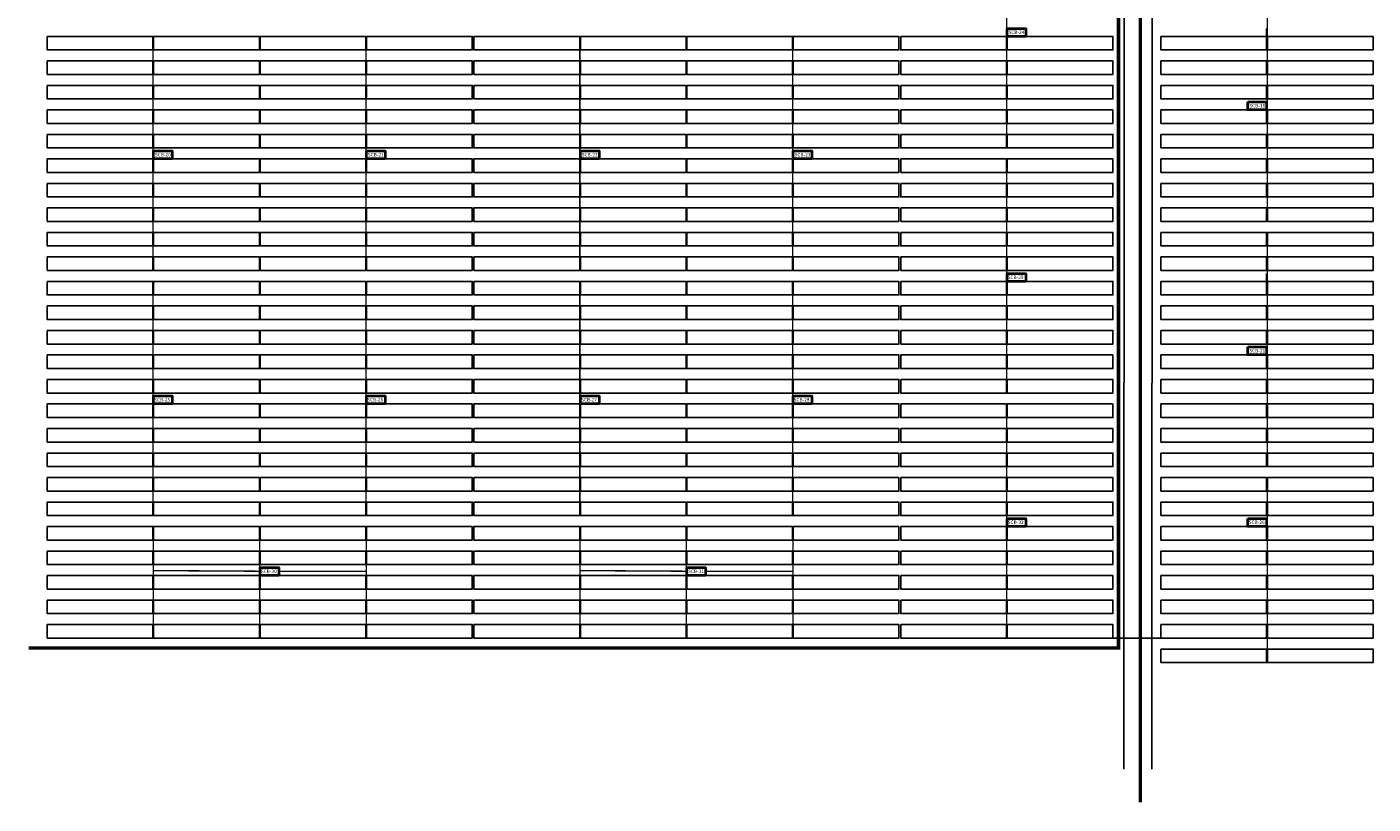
# Model space of a CAD drawing. Header units: inches. Extents: x 727810 to 1461440, y 2714588 to 5435005.
# Tile 25 of 233: x 728012 to 728397, y 2715814 to 2716036. Entities that reach past the tile are written whole.
import ezdxf

# ---------------------------------------------------------------- set-up
doc = ezdxf.new("R2010")
doc.units = ezdxf.units.IN
doc.header["$MEASUREMENT"] = 0
for name, color, linetype in [('BHEL Make', 1, 'Continuous'), ('Idle', 4, 'Continuous'), ('Mundra 335', 7, 'Continuous'), ('pl cable iength', 7, 'Continuous'), ('POLYLINE', 3, 'Continuous'), ('ROAD', 7, 'Continuous'), ('SCB', 7, 'Continuous'), ('tranch', 7, 'Continuous')]:
    doc.layers.add(name, color=color, linetype=linetype)
doc.styles.get("Standard").update_dxf_attribs({"font": 'arial.ttf'})

# ---------------------------------------------------------------- blocks, each defined once
blk = doc.blocks.new('245')
at = {"layer": 'SCB', "lineweight": 40}
for points in [[(727940.22, 2716280.28), (727945.56, 2716280.28), (727945.56, 2716277.98)], [(727945.56, 2716277.98), (727940.22, 2716277.98), (727940.22, 2716280.28)]]:
    blk.add_lwpolyline(points, dxfattribs=at)

msp = doc.modelspace()

# ---------------------------------------------------------------- linework, layer by layer
at = {"layer": 'BHEL Make', "color": 1}
for points in [[(728018.21018, 2716032.97565), (728048.43018, 2716032.97565), (728048.43018, 2716029.11565), (728018.21018, 2716029.11565), (728018.21018, 2716032.97565)], [(728048.63018, 2716032.97565), (728078.85018, 2716032.97565), (728078.85018, 2716029.11565), (728048.63018, 2716029.11565), (728048.63018, 2716032.97565)], [(728079.05018, 2716032.97565), (728109.27018, 2716032.97565), (728109.27018, 2716029.11565), (728079.05018, 2716029.11565), (728079.05018, 2716032.97565)], [(728109.47018, 2716032.97565), (728139.69018, 2716032.97565), (728139.69018, 2716029.11565), (728109.47018, 2716029.11565), (728109.47018, 2716032.97565)], [(728140.19018, 2716032.97565), (728170.41018, 2716032.97565), (728170.41018, 2716029.11565), (728140.19018, 2716029.11565), (728140.19018, 2716032.97565)], [(728170.61018, 2716032.97565), (728200.83018, 2716032.97565), (728200.83018, 2716029.11565), (728170.61018, 2716029.11565), (728170.61018, 2716032.97565)], [(728018.21018, 2716025.97565), (728048.43018, 2716025.97565), (728048.43018, 2716022.11565), (728018.21018, 2716022.11565), (728018.21018, 2716025.97565)], [(728048.63018, 2716025.97565), (728078.85018, 2716025.97565), (728078.85018, 2716022.11565), (728048.63018, 2716022.11565), (728048.63018, 2716025.97565)], [(728079.05018, 2716025.97565), (728109.27018, 2716025.97565), (728109.27018, 2716022.11565), (728079.05018, 2716022.11565), (728079.05018, 2716025.97565)], [(728109.47018, 2716025.97565), (728139.69018, 2716025.97565), (728139.69018, 2716022.11565), (728109.47018, 2716022.11565), (728109.47018, 2716025.97565)], [(728140.19018, 2716025.97565), (728170.41018, 2716025.97565), (728170.41018, 2716022.11565), (728140.19018, 2716022.11565), (728140.19018, 2716025.97565)], [(728170.61018, 2716025.97565), (728200.83018, 2716025.97565), (728200.83018, 2716022.11565), (728170.61018, 2716022.11565), (728170.61018, 2716025.97565)], [(728018.21018, 2716018.97565), (728048.43018, 2716018.97565), (728048.43018, 2716015.11565), (728018.21018, 2716015.11565), (728018.21018, 2716018.97565)], [(728048.63018, 2716018.97565), (728078.85018, 2716018.97565), (728078.85018, 2716015.11565), (728048.63018, 2716015.11565), (728048.63018, 2716018.97565)], [(728079.05018, 2716018.97565), (728109.27018, 2716018.97565), (728109.27018, 2716015.11565), (728079.05018, 2716015.11565), (728079.05018, 2716018.97565)], [(728109.47018, 2716018.97565), (728139.69018, 2716018.97565), (728139.69018, 2716015.11565), (728109.47018, 2716015.11565), (728109.47018, 2716018.97565)], [(728140.19018, 2716018.97565), (728170.41018, 2716018.97565), (728170.41018, 2716015.11565), (728140.19018, 2716015.11565), (728140.19018, 2716018.97565)], [(728170.61018, 2716018.97565), (728200.83018, 2716018.97565), (728200.83018, 2716015.11565), (728170.61018, 2716015.11565), (728170.61018, 2716018.97565)], [(728018.21018, 2716011.97565), (728048.43018, 2716011.97565), (728048.43018, 2716008.11565), (728018.21018, 2716008.11565), (728018.21018, 2716011.97565)], [(728048.63018, 2716011.97565), (728078.85018, 2716011.97565), (728078.85018, 2716008.11565), (728048.63018, 2716008.11565), (728048.63018, 2716011.97565)], [(728079.05018, 2716011.97565), (728109.27018, 2716011.97565), (728109.27018, 2716008.11565), (728079.05018, 2716008.11565), (728079.05018, 2716011.97565)], [(728109.47018, 2716011.97565), (728139.69018, 2716011.97565), (728139.69018, 2716008.11565), (728109.47018, 2716008.11565), (728109.47018, 2716011.97565)], [(728140.19018, 2716011.97565), (728170.41018, 2716011.97565), (728170.41018, 2716008.11565), (728140.19018, 2716008.11565), (728140.19018, 2716011.97565)], [(728170.61018, 2716011.97565), (728200.83018, 2716011.97565), (728200.83018, 2716008.11565), (728170.61018, 2716008.11565), (728170.61018, 2716011.97565)], [(728018.21018, 2716004.97565), (728048.43018, 2716004.97565), (728048.43018, 2716001.11565), (728018.21018, 2716001.11565), (728018.21018, 2716004.97565)], [(728048.63018, 2716004.97565), (728078.85018, 2716004.97565), (728078.85018, 2716001.11565), (728048.63018, 2716001.11565), (728048.63018, 2716004.97565)], [(728079.05018, 2716004.97565), (728109.27018, 2716004.97565), (728109.27018, 2716001.11565), (728079.05018, 2716001.11565), (728079.05018, 2716004.97565)], [(728109.47018, 2716004.97565), (728139.69018, 2716004.97565), (728139.69018, 2716001.11565), (728109.47018, 2716001.11565), (728109.47018, 2716004.97565)], [(728140.19018, 2716004.97565), (728170.41018, 2716004.97565), (728170.41018, 2716001.11565), (728140.19018, 2716001.11565), (728140.19018, 2716004.97565)], [(728170.61018, 2716004.97565), (728200.83018, 2716004.97565), (728200.83018, 2716001.11565), (728170.61018, 2716001.11565), (728170.61018, 2716004.97565)], [(728018.21018, 2715997.97565), (728048.43018, 2715997.97565), (728048.43018, 2715994.11565), (728018.21018, 2715994.11565), (728018.21018, 2715997.97565)], [(728048.63018, 2715997.97565), (728078.85018, 2715997.97565), (728078.85018, 2715994.11565), (728048.63018, 2715994.11565), (728048.63018, 2715997.97565)], [(728079.05018, 2715997.97565), (728109.27018, 2715997.97565), (728109.27018, 2715994.11565), (728079.05018, 2715994.11565), (728079.05018, 2715997.97565)], [(728109.47018, 2715997.97565), (728139.69018, 2715997.97565), (728139.69018, 2715994.11565), (728109.47018, 2715994.11565), (728109.47018, 2715997.97565)], [(728140.19018, 2715997.97565), (728170.41018, 2715997.97565), (728170.41018, 2715994.11565), (728140.19018, 2715994.11565), (728140.19018, 2715997.97565)], [(728170.61018, 2715997.97565), (728200.83018, 2715997.97565), (728200.83018, 2715994.11565), (728170.61018, 2715994.11565), (728170.61018, 2715997.97565)], [(728018.21018, 2715990.97565), (728048.43018, 2715990.97565), (728048.43018, 2715987.11565), (728018.21018, 2715987.11565), (728018.21018, 2715990.97565)], [(728048.63018, 2715990.97565), (728078.85018, 2715990.97565), (728078.85018, 2715987.11565), (728048.63018, 2715987.11565), (728048.63018, 2715990.97565)], [(728079.05018, 2715990.97565), (728109.27018, 2715990.97565), (728109.27018, 2715987.11565), (728079.05018, 2715987.11565), (728079.05018, 2715990.97565)], [(728109.47018, 2715990.97565), (728139.69018, 2715990.97565), (728139.69018, 2715987.11565), (728109.47018, 2715987.11565), (728109.47018, 2715990.97565)], [(728140.19018, 2715990.97565), (728170.41018, 2715990.97565), (728170.41018, 2715987.11565), (728140.19018, 2715987.11565), (728140.19018, 2715990.97565)], [(728170.61018, 2715990.97565), (728200.83018, 2715990.97565), (728200.83018, 2715987.11565), (728170.61018, 2715987.11565), (728170.61018, 2715990.97565)], [(728018.21018, 2715983.97565), (728048.43018, 2715983.97565), (728048.43018, 2715980.11565), (728018.21018, 2715980.11565), (728018.21018, 2715983.97565)], [(728048.63018, 2715983.97565), (728078.85018, 2715983.97565), (728078.85018, 2715980.11565), (728048.63018, 2715980.11565), (728048.63018, 2715983.97565)], [(728079.05018, 2715983.97565), (728109.27018, 2715983.97565), (728109.27018, 2715980.11565), (728079.05018, 2715980.11565), (728079.05018, 2715983.97565)], [(728109.47018, 2715983.97565), (728139.69018, 2715983.97565), (728139.69018, 2715980.11565), (728109.47018, 2715980.11565), (728109.47018, 2715983.97565)], [(728140.19018, 2715983.97565), (728170.41018, 2715983.97565), (728170.41018, 2715980.11565), (728140.19018, 2715980.11565), (728140.19018, 2715983.97565)], [(728170.61018, 2715983.97565), (728200.83018, 2715983.97565), (728200.83018, 2715980.11565), (728170.61018, 2715980.11565), (728170.61018, 2715983.97565)], [(728018.21018, 2715976.97565), (728048.43018, 2715976.97565), (728048.43018, 2715973.11565), (728018.21018, 2715973.11565), (728018.21018, 2715976.97565)], [(728048.63018, 2715976.97565), (728078.85018, 2715976.97565), (728078.85018, 2715973.11565), (728048.63018, 2715973.11565), (728048.63018, 2715976.97565)], [(728079.05018, 2715976.97565), (728109.27018, 2715976.97565), (728109.27018, 2715973.11565), (728079.05018, 2715973.11565), (728079.05018, 2715976.97565)], [(728109.47018, 2715976.97565), (728139.69018, 2715976.97565), (728139.69018, 2715973.11565), (728109.47018, 2715973.11565), (728109.47018, 2715976.97565)], [(728140.19018, 2715976.97565), (728170.41018, 2715976.97565), (728170.41018, 2715973.11565), (728140.19018, 2715973.11565), (728140.19018, 2715976.97565)], [(728170.61018, 2715976.97565), (728200.83018, 2715976.97565), (728200.83018, 2715973.11565), (728170.61018, 2715973.11565), (728170.61018, 2715976.97565)], [(728018.21018, 2715969.97565), (728048.43018, 2715969.97565), (728048.43018, 2715966.11565), (728018.21018, 2715966.11565), (728018.21018, 2715969.97565)], [(728048.63018, 2715969.97565), (728078.85018, 2715969.97565), (728078.85018, 2715966.11565), (728048.63018, 2715966.11565), (728048.63018, 2715969.97565)], [(728079.05018, 2715969.97565), (728109.27018, 2715969.97565), (728109.27018, 2715966.11565), (728079.05018, 2715966.11565), (728079.05018, 2715969.97565)], [(728109.47018, 2715969.97565), (728139.69018, 2715969.97565), (728139.69018, 2715966.11565), (728109.47018, 2715966.11565), (728109.47018, 2715969.97565)], [(728140.19018, 2715969.97565), (728170.41018, 2715969.97565), (728170.41018, 2715966.11565), (728140.19018, 2715966.11565), (728140.19018, 2715969.97565)], [(728170.61018, 2715969.97565), (728200.83018, 2715969.97565), (728200.83018, 2715966.11565), (728170.61018, 2715966.11565), (728170.61018, 2715969.97565)], [(728079.05018, 2715962.97565), (728109.27018, 2715962.97565), (728109.27018, 2715959.11565), (728079.05018, 2715959.11565), (728079.05018, 2715962.97565)], [(728109.47018, 2715962.97565), (728139.69018, 2715962.97565), (728139.69018, 2715959.11565), (728109.47018, 2715959.11565), (728109.47018, 2715962.97565)], [(728140.19018, 2715962.97565), (728170.41018, 2715962.97565), (728170.41018, 2715959.11565), (728140.19018, 2715959.11565), (728140.19018, 2715962.97565)], [(728170.61018, 2715962.97565), (728200.83018, 2715962.97565), (728200.83018, 2715959.11565), (728170.61018, 2715959.11565), (728170.61018, 2715962.97565)], [(728079.05018, 2715955.97565), (728109.27018, 2715955.97565), (728109.27018, 2715952.11565), (728079.05018, 2715952.11565), (728079.05018, 2715955.97565)], [(728109.47018, 2715955.97565), (728139.69018, 2715955.97565), (728139.69018, 2715952.11565), (728109.47018, 2715952.11565), (728109.47018, 2715955.97565)], [(728140.19018, 2715955.97565), (728170.41018, 2715955.97565), (728170.41018, 2715952.11565), (728140.19018, 2715952.11565), (728140.19018, 2715955.97565)], [(728170.61018, 2715955.97565), (728200.83018, 2715955.97565), (728200.83018, 2715952.11565), (728170.61018, 2715952.11565), (728170.61018, 2715955.97565)], [(728079.05018, 2715948.97565), (728109.27018, 2715948.97565), (728109.27018, 2715945.11565), (728079.05018, 2715945.11565), (728079.05018, 2715948.97565)], [(728109.47018, 2715948.97565), (728139.69018, 2715948.97565), (728139.69018, 2715945.11565), (728109.47018, 2715945.11565), (728109.47018, 2715948.97565)], [(728140.19018, 2715948.97565), (728170.41018, 2715948.97565), (728170.41018, 2715945.11565), (728140.19018, 2715945.11565), (728140.19018, 2715948.97565)], [(728170.61018, 2715948.97565), (728200.83018, 2715948.97565), (728200.83018, 2715945.11565), (728170.61018, 2715945.11565), (728170.61018, 2715948.97565)], [(728079.05018, 2715941.97565), (728109.27018, 2715941.97565), (728109.27018, 2715938.11565), (728079.05018, 2715938.11565), (728079.05018, 2715941.97565)], [(728109.47018, 2715941.97565), (728139.69018, 2715941.97565), (728139.69018, 2715938.11565), (728109.47018, 2715938.11565), (728109.47018, 2715941.97565)], [(728140.19018, 2715941.97565), (728170.41018, 2715941.97565), (728170.41018, 2715938.11565), (728140.19018, 2715938.11565), (728140.19018, 2715941.97565)], [(728170.61018, 2715941.97565), (728200.83018, 2715941.97565), (728200.83018, 2715938.11565), (728170.61018, 2715938.11565), (728170.61018, 2715941.97565)], [(728079.05018, 2715934.97565), (728109.27018, 2715934.97565), (728109.27018, 2715931.11565), (728079.05018, 2715931.11565), (728079.05018, 2715934.97565)], [(728109.47018, 2715934.97565), (728139.69018, 2715934.97565), (728139.69018, 2715931.11565), (728109.47018, 2715931.11565), (728109.47018, 2715934.97565)], [(728140.19018, 2715934.97565), (728170.41018, 2715934.97565), (728170.41018, 2715931.11565), (728140.19018, 2715931.11565), (728140.19018, 2715934.97565)], [(728170.61018, 2715934.97565), (728200.83018, 2715934.97565), (728200.83018, 2715931.11565), (728170.61018, 2715931.11565), (728170.61018, 2715934.97565)], [(728079.05018, 2715927.97565), (728109.27018, 2715927.97565), (728109.27018, 2715924.11565), (728079.05018, 2715924.11565), (728079.05018, 2715927.97565)], [(728109.47018, 2715927.97565), (728139.69018, 2715927.97565), (728139.69018, 2715924.11565), (728109.47018, 2715924.11565), (728109.47018, 2715927.97565)], [(728140.19018, 2715927.97565), (728170.41018, 2715927.97565), (728170.41018, 2715924.11565), (728140.19018, 2715924.11565), (728140.19018, 2715927.97565)], [(728170.61018, 2715927.97565), (728200.83018, 2715927.97565), (728200.83018, 2715924.11565), (728170.61018, 2715924.11565), (728170.61018, 2715927.97565)], [(728079.05018, 2715920.97565), (728109.27018, 2715920.97565), (728109.27018, 2715917.11565), (728079.05018, 2715917.11565), (728079.05018, 2715920.97565)], [(728109.47018, 2715920.97565), (728139.69018, 2715920.97565), (728139.69018, 2715917.11565), (728109.47018, 2715917.11565), (728109.47018, 2715920.97565)], [(728140.19018, 2715920.97565), (728170.41018, 2715920.97565), (728170.41018, 2715917.11565), (728140.19018, 2715917.11565), (728140.19018, 2715920.97565)], [(728170.61018, 2715920.97565), (728200.83018, 2715920.97565), (728200.83018, 2715917.11565), (728170.61018, 2715917.11565), (728170.61018, 2715920.97565)], [(728079.05018, 2715913.97565), (728109.27018, 2715913.97565), (728109.27018, 2715910.11565), (728079.05018, 2715910.11565), (728079.05018, 2715913.97565)], [(728109.47018, 2715913.97565), (728139.69018, 2715913.97565), (728139.69018, 2715910.11565), (728109.47018, 2715910.11565), (728109.47018, 2715913.97565)], [(728140.19018, 2715913.97565), (728170.41018, 2715913.97565), (728170.41018, 2715910.11565), (728140.19018, 2715910.11565), (728140.19018, 2715913.97565)], [(728170.61018, 2715913.97565), (728200.83018, 2715913.97565), (728200.83018, 2715910.11565), (728170.61018, 2715910.11565), (728170.61018, 2715913.97565)], [(728079.05018, 2715906.97565), (728109.27018, 2715906.97565), (728109.27018, 2715903.11565), (728079.05018, 2715903.11565), (728079.05018, 2715906.97565)], [(728109.47018, 2715906.97565), (728139.69018, 2715906.97565), (728139.69018, 2715903.11565), (728109.47018, 2715903.11565), (728109.47018, 2715906.97565)], [(728140.19018, 2715906.97565), (728170.41018, 2715906.97565), (728170.41018, 2715903.11565), (728140.19018, 2715903.11565), (728140.19018, 2715906.97565)], [(728170.61018, 2715906.97565), (728200.83018, 2715906.97565), (728200.83018, 2715903.11565), (728170.61018, 2715903.11565), (728170.61018, 2715906.97565)], [(728079.05018, 2715899.97565), (728109.27018, 2715899.97565), (728109.27018, 2715896.11565), (728079.05018, 2715896.11565), (728079.05018, 2715899.97565)], [(728109.47018, 2715899.97565), (728139.69018, 2715899.97565), (728139.69018, 2715896.11565), (728109.47018, 2715896.11565), (728109.47018, 2715899.97565)], [(728140.19018, 2715899.97565), (728170.41018, 2715899.97565), (728170.41018, 2715896.11565), (728140.19018, 2715896.11565), (728140.19018, 2715899.97565)], [(728170.61018, 2715899.97565), (728200.83018, 2715899.97565), (728200.83018, 2715896.11565), (728170.61018, 2715896.11565), (728170.61018, 2715899.97565)]]:
    msp.add_lwpolyline(points, dxfattribs=at)
at = {"layer": 'BHEL Make'}
for points in [[(728201.03018, 2715962.97565), (728231.25018, 2715962.97565), (728231.25018, 2715959.11565), (728201.03018, 2715959.11565), (728201.03018, 2715962.97565)], [(728231.45018, 2715962.97565), (728261.67018, 2715962.97565), (728261.67018, 2715959.11565), (728231.45018, 2715959.11565), (728231.45018, 2715962.97565)], [(728201.03018, 2715955.97565), (728231.25018, 2715955.97565), (728231.25018, 2715952.11565), (728201.03018, 2715952.11565), (728201.03018, 2715955.97565)], [(728231.45018, 2715955.97565), (728261.67018, 2715955.97565), (728261.67018, 2715952.11565), (728231.45018, 2715952.11565), (728231.45018, 2715955.97565)], [(728201.03018, 2715948.97565), (728231.25018, 2715948.97565), (728231.25018, 2715945.11565), (728201.03018, 2715945.11565), (728201.03018, 2715948.97565)], [(728231.45018, 2715948.97565), (728261.67018, 2715948.97565), (728261.67018, 2715945.11565), (728231.45018, 2715945.11565), (728231.45018, 2715948.97565)], [(728201.03018, 2715941.97565), (728231.25018, 2715941.97565), (728231.25018, 2715938.11565), (728201.03018, 2715938.11565), (728201.03018, 2715941.97565)], [(728231.45018, 2715941.97565), (728261.67018, 2715941.97565), (728261.67018, 2715938.11565), (728231.45018, 2715938.11565), (728231.45018, 2715941.97565)], [(728201.03018, 2715934.97565), (728231.25018, 2715934.97565), (728231.25018, 2715931.11565), (728201.03018, 2715931.11565), (728201.03018, 2715934.97565)], [(728231.45018, 2715934.97565), (728261.67018, 2715934.97565), (728261.67018, 2715931.11565), (728231.45018, 2715931.11565), (728231.45018, 2715934.97565)], [(728201.03018, 2715927.97565), (728231.25018, 2715927.97565), (728231.25018, 2715924.11565), (728201.03018, 2715924.11565), (728201.03018, 2715927.97565)], [(728231.45018, 2715927.97565), (728261.67018, 2715927.97565), (728261.67018, 2715924.11565), (728231.45018, 2715924.11565), (728231.45018, 2715927.97565)], [(728201.03018, 2715920.97565), (728231.25018, 2715920.97565), (728231.25018, 2715917.11565), (728201.03018, 2715917.11565), (728201.03018, 2715920.97565)], [(728231.45018, 2715920.97565), (728261.67018, 2715920.97565), (728261.67018, 2715917.11565), (728231.45018, 2715917.11565), (728231.45018, 2715920.97565)], [(728201.03018, 2715913.97565), (728231.25018, 2715913.97565), (728231.25018, 2715910.11565), (728201.03018, 2715910.11565), (728201.03018, 2715913.97565)], [(728231.45018, 2715913.97565), (728261.67018, 2715913.97565), (728261.67018, 2715910.11565), (728231.45018, 2715910.11565), (728231.45018, 2715913.97565)], [(728201.03018, 2715906.97565), (728231.25018, 2715906.97565), (728231.25018, 2715903.11565), (728201.03018, 2715903.11565), (728201.03018, 2715906.97565)], [(728231.45018, 2715906.97565), (728261.67018, 2715906.97565), (728261.67018, 2715903.11565), (728231.45018, 2715903.11565), (728231.45018, 2715906.97565)], [(728201.03018, 2715899.97565), (728231.25018, 2715899.97565), (728231.25018, 2715896.11565), (728201.03018, 2715896.11565), (728201.03018, 2715899.97565)], [(728231.45018, 2715899.97565), (728261.67018, 2715899.97565), (728261.67018, 2715896.11565), (728231.45018, 2715896.11565), (728231.45018, 2715899.97565)]]:
    msp.add_lwpolyline(points, dxfattribs=at)
at = {"layer": 'Idle', "color": 4}
for points in [[(728018.21018, 2715962.97565), (728048.43018, 2715962.97565), (728048.43018, 2715959.11565), (728018.21018, 2715959.11565), (728018.21018, 2715962.97565)], [(728048.63018, 2715962.97565), (728078.85018, 2715962.97565), (728078.85018, 2715959.11565), (728048.63018, 2715959.11565), (728048.63018, 2715962.97565)], [(728018.21018, 2715955.97565), (728048.43018, 2715955.97565), (728048.43018, 2715952.11565), (728018.21018, 2715952.11565), (728018.21018, 2715955.97565)], [(728048.63018, 2715955.97565), (728078.85018, 2715955.97565), (728078.85018, 2715952.11565), (728048.63018, 2715952.11565), (728048.63018, 2715955.97565)], [(728018.21018, 2715948.97565), (728048.43018, 2715948.97565), (728048.43018, 2715945.11565), (728018.21018, 2715945.11565), (728018.21018, 2715948.97565)], [(728048.63018, 2715948.97565), (728078.85018, 2715948.97565), (728078.85018, 2715945.11565), (728048.63018, 2715945.11565), (728048.63018, 2715948.97565)], [(728018.21018, 2715941.97565), (728048.43018, 2715941.97565), (728048.43018, 2715938.11565), (728018.21018, 2715938.11565), (728018.21018, 2715941.97565)], [(728048.63018, 2715941.97565), (728078.85018, 2715941.97565), (728078.85018, 2715938.11565), (728048.63018, 2715938.11565), (728048.63018, 2715941.97565)], [(728018.21018, 2715934.97565), (728048.43018, 2715934.97565), (728048.43018, 2715931.11565), (728018.21018, 2715931.11565), (728018.21018, 2715934.97565)], [(728048.63018, 2715934.97565), (728078.85018, 2715934.97565), (728078.85018, 2715931.11565), (728048.63018, 2715931.11565), (728048.63018, 2715934.97565)], [(728018.21018, 2715927.97565), (728048.43018, 2715927.97565), (728048.43018, 2715924.11565), (728018.21018, 2715924.11565), (728018.21018, 2715927.97565)], [(728048.63018, 2715927.97565), (728078.85018, 2715927.97565), (728078.85018, 2715924.11565), (728048.63018, 2715924.11565), (728048.63018, 2715927.97565)], [(728262.17018, 2715927.97565), (728292.39018, 2715927.97565), (728292.39018, 2715924.11565), (728262.17018, 2715924.11565), (728262.17018, 2715927.97565)], [(728292.59018, 2715927.97565), (728322.81018, 2715927.97565), (728322.81018, 2715924.11565), (728292.59018, 2715924.11565), (728292.59018, 2715927.97565)], [(728018.21018, 2715920.97565), (728048.43018, 2715920.97565), (728048.43018, 2715917.11565), (728018.21018, 2715917.11565), (728018.21018, 2715920.97565)], [(728048.63018, 2715920.97565), (728078.85018, 2715920.97565), (728078.85018, 2715917.11565), (728048.63018, 2715917.11565), (728048.63018, 2715920.97565)], [(728262.17018, 2715920.97565), (728292.39018, 2715920.97565), (728292.39018, 2715917.11565), (728262.17018, 2715917.11565), (728262.17018, 2715920.97565)], [(728292.59018, 2715920.97565), (728322.81018, 2715920.97565), (728322.81018, 2715917.11565), (728292.59018, 2715917.11565), (728292.59018, 2715920.97565)], [(728018.21018, 2715913.97565), (728048.43018, 2715913.97565), (728048.43018, 2715910.11565), (728018.21018, 2715910.11565), (728018.21018, 2715913.97565)], [(728048.63018, 2715913.97565), (728078.85018, 2715913.97565), (728078.85018, 2715910.11565), (728048.63018, 2715910.11565), (728048.63018, 2715913.97565)], [(728262.17018, 2715913.97565), (728292.39018, 2715913.97565), (728292.39018, 2715910.11565), (728262.17018, 2715910.11565), (728262.17018, 2715913.97565)], [(728292.59018, 2715913.97565), (728322.81018, 2715913.97565), (728322.81018, 2715910.11565), (728292.59018, 2715910.11565), (728292.59018, 2715913.97565)], [(728018.21018, 2715906.97565), (728048.43018, 2715906.97565), (728048.43018, 2715903.11565), (728018.21018, 2715903.11565), (728018.21018, 2715906.97565)], [(728048.63018, 2715906.97565), (728078.85018, 2715906.97565), (728078.85018, 2715903.11565), (728048.63018, 2715903.11565), (728048.63018, 2715906.97565)], [(728262.17018, 2715906.97565), (728292.39018, 2715906.97565), (728292.39018, 2715903.11565), (728262.17018, 2715903.11565), (728262.17018, 2715906.97565)], [(728292.59018, 2715906.97565), (728322.81018, 2715906.97565), (728322.81018, 2715903.11565), (728292.59018, 2715903.11565), (728292.59018, 2715906.97565)], [(728336.55483, 2715906.97565), (728366.77483, 2715906.97565), (728366.77483, 2715903.11565), (728336.55483, 2715903.11565), (728336.55483, 2715906.97565)], [(728366.97483, 2715906.97565), (728397.19483, 2715906.97565), (728397.19483, 2715903.11565), (728366.97483, 2715903.11565), (728366.97483, 2715906.97565)], [(728018.21018, 2715899.97565), (728048.43018, 2715899.97565), (728048.43018, 2715896.11565), (728018.21018, 2715896.11565), (728018.21018, 2715899.97565)], [(728048.63018, 2715899.97565), (728078.85018, 2715899.97565), (728078.85018, 2715896.11565), (728048.63018, 2715896.11565), (728048.63018, 2715899.97565)], [(728262.17018, 2715899.97565), (728292.39018, 2715899.97565), (728292.39018, 2715896.11565), (728262.17018, 2715896.11565), (728262.17018, 2715899.97565)], [(728292.59018, 2715899.97565), (728322.81018, 2715899.97565), (728322.81018, 2715896.11565), (728292.59018, 2715896.11565), (728292.59018, 2715899.97565)], [(728336.55483, 2715899.97565), (728366.77483, 2715899.97565), (728366.77483, 2715896.11565), (728336.55483, 2715896.11565), (728336.55483, 2715899.97565)], [(728366.97483, 2715899.97565), (728397.19483, 2715899.97565), (728397.19483, 2715896.11565), (728366.97483, 2715896.11565), (728366.97483, 2715899.97565)], [(728018.21018, 2715892.97565), (728048.43018, 2715892.97565), (728048.43018, 2715889.11565), (728018.21018, 2715889.11565), (728018.21018, 2715892.97565)], [(728048.63018, 2715892.97565), (728078.85018, 2715892.97565), (728078.85018, 2715889.11565), (728048.63018, 2715889.11565), (728048.63018, 2715892.97565)], [(728079.05018, 2715892.97565), (728109.27018, 2715892.97565), (728109.27018, 2715889.11565), (728079.05018, 2715889.11565), (728079.05018, 2715892.97565)], [(728109.47018, 2715892.97565), (728139.69018, 2715892.97565), (728139.69018, 2715889.11565), (728109.47018, 2715889.11565), (728109.47018, 2715892.97565)], [(728140.19018, 2715892.97565), (728170.41018, 2715892.97565), (728170.41018, 2715889.11565), (728140.19018, 2715889.11565), (728140.19018, 2715892.97565)], [(728170.61018, 2715892.97565), (728200.83018, 2715892.97565), (728200.83018, 2715889.11565), (728170.61018, 2715889.11565), (728170.61018, 2715892.97565)], [(728201.03018, 2715892.97565), (728231.25018, 2715892.97565), (728231.25018, 2715889.11565), (728201.03018, 2715889.11565), (728201.03018, 2715892.97565)], [(728231.45018, 2715892.97565), (728261.67018, 2715892.97565), (728261.67018, 2715889.11565), (728231.45018, 2715889.11565), (728231.45018, 2715892.97565)], [(728262.17018, 2715892.97565), (728292.39018, 2715892.97565), (728292.39018, 2715889.11565), (728262.17018, 2715889.11565), (728262.17018, 2715892.97565)], [(728292.59018, 2715892.97565), (728322.81018, 2715892.97565), (728322.81018, 2715889.11565), (728292.59018, 2715889.11565), (728292.59018, 2715892.97565)], [(728366.77483, 2715895.27726), (728366.77483, 2715889.11565), (728336.55483, 2715889.11565), (728336.55483, 2715892.97565), (728366.77483, 2715892.97565)], [(728366.97483, 2715892.97565), (728397.19483, 2715892.97565), (728397.19483, 2715889.11565), (728366.97483, 2715889.11565), (728366.97483, 2715892.97565)], [(728018.21018, 2715885.97565), (728048.43018, 2715885.97565), (728048.43018, 2715882.11565), (728018.21018, 2715882.11565), (728018.21018, 2715885.97565)], [(728048.63018, 2715885.97565), (728078.85018, 2715885.97565), (728078.85018, 2715882.11565), (728048.63018, 2715882.11565), (728048.63018, 2715885.97565)], [(728079.05018, 2715885.97565), (728109.27018, 2715885.97565), (728109.27018, 2715882.11565), (728079.05018, 2715882.11565), (728079.05018, 2715885.97565)], [(728109.47018, 2715885.97565), (728139.69018, 2715885.97565), (728139.69018, 2715882.11565), (728109.47018, 2715882.11565), (728109.47018, 2715885.97565)], [(728140.19018, 2715885.97565), (728170.41018, 2715885.97565), (728170.41018, 2715882.11565), (728140.19018, 2715882.11565), (728140.19018, 2715885.97565)], [(728170.61018, 2715885.97565), (728200.83018, 2715885.97565), (728200.83018, 2715882.11565), (728170.61018, 2715882.11565), (728170.61018, 2715885.97565)], [(728201.03018, 2715885.97565), (728231.25018, 2715885.97565), (728231.25018, 2715882.11565), (728201.03018, 2715882.11565), (728201.03018, 2715885.97565)], [(728231.45018, 2715885.97565), (728261.67018, 2715885.97565), (728261.67018, 2715882.11565), (728231.45018, 2715882.11565), (728231.45018, 2715885.97565)], [(728262.17018, 2715885.97565), (728292.39018, 2715885.97565), (728292.39018, 2715882.11565), (728262.17018, 2715882.11565), (728262.17018, 2715885.97565)], [(728292.59018, 2715885.97565), (728322.81018, 2715885.97565), (728322.81018, 2715882.11565), (728292.59018, 2715882.11565), (728292.59018, 2715885.97565)], [(728336.55483, 2715885.97565), (728366.77483, 2715885.97565), (728366.77483, 2715882.11565), (728336.55483, 2715882.11565), (728336.55483, 2715885.97565)], [(728366.97483, 2715885.97565), (728397.19483, 2715885.97565), (728397.19483, 2715882.11565), (728366.97483, 2715882.11565), (728366.97483, 2715885.97565)], [(728018.21018, 2715878.97565), (728048.43018, 2715878.97565), (728048.43018, 2715875.11565), (728018.21018, 2715875.11565), (728018.21018, 2715878.97565)], [(728048.63018, 2715878.97565), (728078.85018, 2715878.97565), (728078.85018, 2715875.11565), (728048.63018, 2715875.11565), (728048.63018, 2715878.97565)], [(728079.05018, 2715878.97565), (728109.27018, 2715878.97565), (728109.27018, 2715875.11565), (728079.05018, 2715875.11565), (728079.05018, 2715878.97565)], [(728109.47018, 2715878.97565), (728139.69018, 2715878.97565), (728139.69018, 2715875.11565), (728109.47018, 2715875.11565), (728109.47018, 2715878.97565)], [(728140.19018, 2715878.97565), (728170.41018, 2715878.97565), (728170.41018, 2715875.11565), (728140.19018, 2715875.11565), (728140.19018, 2715878.97565)], [(728170.61018, 2715878.97565), (728200.83018, 2715878.97565), (728200.83018, 2715875.11565), (728170.61018, 2715875.11565), (728170.61018, 2715878.97565)], [(728201.03018, 2715878.97565), (728231.25018, 2715878.97565), (728231.25018, 2715875.11565), (728201.03018, 2715875.11565), (728201.03018, 2715878.97565)], [(728231.45018, 2715878.97565), (728261.67018, 2715878.97565), (728261.67018, 2715875.11565), (728231.45018, 2715875.11565), (728231.45018, 2715878.97565)], [(728262.17018, 2715878.97565), (728292.39018, 2715878.97565), (728292.39018, 2715875.11565), (728262.17018, 2715875.11565), (728262.17018, 2715878.97565)], [(728292.59018, 2715878.97565), (728322.81018, 2715878.97565), (728322.81018, 2715875.11565), (728292.59018, 2715875.11565), (728292.59018, 2715878.97565)], [(728336.55483, 2715878.97565), (728366.77483, 2715878.97565), (728366.77483, 2715875.11565), (728336.55483, 2715875.11565), (728336.55483, 2715878.97565)], [(728366.97483, 2715878.97565), (728397.19483, 2715878.97565), (728397.19483, 2715875.11565), (728366.97483, 2715875.11565), (728366.97483, 2715878.97565)], [(728018.21018, 2715871.97565), (728048.43018, 2715871.97565), (728048.43018, 2715868.11565), (728018.21018, 2715868.11565), (728018.21018, 2715871.97565)], [(728048.63018, 2715871.97565), (728078.85018, 2715871.97565), (728078.85018, 2715868.11565), (728048.63018, 2715868.11565), (728048.63018, 2715871.97565)], [(728079.05018, 2715871.97565), (728109.27018, 2715871.97565), (728109.27018, 2715868.11565), (728079.05018, 2715868.11565), (728079.05018, 2715871.97565)], [(728109.47018, 2715871.97565), (728139.69018, 2715871.97565), (728139.69018, 2715868.11565), (728109.47018, 2715868.11565), (728109.47018, 2715871.97565)], [(728140.19018, 2715871.97565), (728170.41018, 2715871.97565), (728170.41018, 2715868.11565), (728140.19018, 2715868.11565), (728140.19018, 2715871.97565)], [(728170.61018, 2715871.97565), (728200.83018, 2715871.97565), (728200.83018, 2715868.11565), (728170.61018, 2715868.11565), (728170.61018, 2715871.97565)], [(728201.03018, 2715871.97565), (728231.25018, 2715871.97565), (728231.25018, 2715868.11565), (728201.03018, 2715868.11565), (728201.03018, 2715871.97565)], [(728231.45018, 2715871.97565), (728261.67018, 2715871.97565), (728261.67018, 2715868.11565), (728231.45018, 2715868.11565), (728231.45018, 2715871.97565)], [(728262.17018, 2715871.97565), (728292.39018, 2715871.97565), (728292.39018, 2715868.11565), (728262.17018, 2715868.11565), (728262.17018, 2715871.97565)], [(728292.59018, 2715871.97565), (728322.81018, 2715871.97565), (728322.81018, 2715868.11565), (728292.59018, 2715868.11565), (728292.59018, 2715871.97565)], [(728336.55483, 2715871.97565), (728366.77483, 2715871.97565), (728366.77483, 2715868.11565), (728336.55483, 2715868.11565), (728336.55483, 2715871.97565)], [(728366.97483, 2715871.97565), (728397.19483, 2715871.97565), (728397.19483, 2715868.11565), (728366.97483, 2715868.11565), (728366.97483, 2715871.97565)], [(728018.21018, 2715864.97565), (728048.43018, 2715864.97565), (728048.43018, 2715861.11565), (728018.21018, 2715861.11565), (728018.21018, 2715864.97565)], [(728048.63018, 2715864.97565), (728078.85018, 2715864.97565), (728078.85018, 2715861.11565), (728048.63018, 2715861.11565), (728048.63018, 2715864.97565)], [(728079.05018, 2715864.97565), (728109.27018, 2715864.97565), (728109.27018, 2715861.11565), (728079.05018, 2715861.11565), (728079.05018, 2715864.97565)], [(728109.47018, 2715864.97565), (728139.69018, 2715864.97565), (728139.69018, 2715861.11565), (728109.47018, 2715861.11565), (728109.47018, 2715864.97565)], [(728140.19018, 2715864.97565), (728170.41018, 2715864.97565), (728170.41018, 2715861.11565), (728140.19018, 2715861.11565), (728140.19018, 2715864.97565)], [(728170.61018, 2715864.97565), (728200.83018, 2715864.97565), (728200.83018, 2715861.11565), (728170.61018, 2715861.11565), (728170.61018, 2715864.97565)], [(728201.03018, 2715864.97565), (728231.25018, 2715864.97565), (728231.25018, 2715861.11565), (728201.03018, 2715861.11565), (728201.03018, 2715864.97565)], [(728231.45018, 2715864.97565), (728261.67018, 2715864.97565), (728261.67018, 2715861.11565), (728231.45018, 2715861.11565), (728231.45018, 2715864.97565)], [(728262.17018, 2715864.97565), (728292.39018, 2715864.97565), (728292.39018, 2715861.11565), (728262.17018, 2715861.11565), (728262.17018, 2715864.97565)], [(728292.59018, 2715864.97565), (728322.81018, 2715864.97565), (728322.81018, 2715861.11565), (728292.59018, 2715861.11565), (728292.59018, 2715864.97565)], [(728336.55483, 2715864.97565), (728366.77483, 2715864.97565), (728366.77483, 2715861.11565), (728336.55483, 2715861.11565), (728336.55483, 2715864.97565)], [(728366.97483, 2715864.97565), (728397.19483, 2715864.97565), (728397.19483, 2715861.11565), (728366.97483, 2715861.11565), (728366.97483, 2715864.97565)], [(728336.55483, 2715857.97565), (728366.77483, 2715857.97565), (728366.77483, 2715854.11565), (728336.55483, 2715854.11565), (728336.55483, 2715857.97565)], [(728366.97483, 2715857.97565), (728397.19483, 2715857.97565), (728397.19483, 2715854.11565), (728366.97483, 2715854.11565), (728366.97483, 2715857.97565)]]:
    msp.add_lwpolyline(points, dxfattribs=at)
at = {"layer": 'Mundra 335', "color": 2}
for points in [[(728366.77483, 2716035.27726), (728366.77483, 2716029.11565), (728336.55483, 2716029.11565), (728336.55483, 2716032.97565), (728366.77483, 2716032.97565)], [(728201.03018, 2716032.97565), (728231.25018, 2716032.97565), (728231.25018, 2716029.11565), (728201.03018, 2716029.11565), (728201.03018, 2716032.97565)], [(728231.45018, 2716032.97565), (728261.67018, 2716032.97565), (728261.67018, 2716029.11565), (728231.45018, 2716029.11565), (728231.45018, 2716032.97565)], [(728262.17018, 2716032.97565), (728292.39018, 2716032.97565), (728292.39018, 2716029.11565), (728262.17018, 2716029.11565), (728262.17018, 2716032.97565)], [(728292.59018, 2716032.97565), (728322.81018, 2716032.97565), (728322.81018, 2716029.11565), (728292.59018, 2716029.11565), (728292.59018, 2716032.97565)], [(728366.97483, 2716032.97565), (728397.19483, 2716032.97565), (728397.19483, 2716029.11565), (728366.97483, 2716029.11565), (728366.97483, 2716032.97565)], [(728201.03018, 2716025.97565), (728231.25018, 2716025.97565), (728231.25018, 2716022.11565), (728201.03018, 2716022.11565), (728201.03018, 2716025.97565)], [(728231.45018, 2716025.97565), (728261.67018, 2716025.97565), (728261.67018, 2716022.11565), (728231.45018, 2716022.11565), (728231.45018, 2716025.97565)], [(728262.17018, 2716025.97565), (728292.39018, 2716025.97565), (728292.39018, 2716022.11565), (728262.17018, 2716022.11565), (728262.17018, 2716025.97565)], [(728292.59018, 2716025.97565), (728322.81018, 2716025.97565), (728322.81018, 2716022.11565), (728292.59018, 2716022.11565), (728292.59018, 2716025.97565)], [(728336.55483, 2716025.97565), (728366.77483, 2716025.97565), (728366.77483, 2716022.11565), (728336.55483, 2716022.11565), (728336.55483, 2716025.97565)], [(728366.97483, 2716025.97565), (728397.19483, 2716025.97565), (728397.19483, 2716022.11565), (728366.97483, 2716022.11565), (728366.97483, 2716025.97565)], [(728201.03018, 2716018.97565), (728231.25018, 2716018.97565), (728231.25018, 2716015.11565), (728201.03018, 2716015.11565), (728201.03018, 2716018.97565)], [(728231.45018, 2716018.97565), (728261.67018, 2716018.97565), (728261.67018, 2716015.11565), (728231.45018, 2716015.11565), (728231.45018, 2716018.97565)], [(728262.17018, 2716018.97565), (728292.39018, 2716018.97565), (728292.39018, 2716015.11565), (728262.17018, 2716015.11565), (728262.17018, 2716018.97565)], [(728292.59018, 2716018.97565), (728322.81018, 2716018.97565), (728322.81018, 2716015.11565), (728292.59018, 2716015.11565), (728292.59018, 2716018.97565)], [(728336.55483, 2716018.97565), (728366.77483, 2716018.97565), (728366.77483, 2716015.11565), (728336.55483, 2716015.11565), (728336.55483, 2716018.97565)], [(728366.97483, 2716018.97565), (728397.19483, 2716018.97565), (728397.19483, 2716015.11565), (728366.97483, 2716015.11565), (728366.97483, 2716018.97565)], [(728201.03018, 2716011.97565), (728231.25018, 2716011.97565), (728231.25018, 2716008.11565), (728201.03018, 2716008.11565), (728201.03018, 2716011.97565)], [(728231.45018, 2716011.97565), (728261.67018, 2716011.97565), (728261.67018, 2716008.11565), (728231.45018, 2716008.11565), (728231.45018, 2716011.97565)], [(728262.17018, 2716011.97565), (728292.39018, 2716011.97565), (728292.39018, 2716008.11565), (728262.17018, 2716008.11565), (728262.17018, 2716011.97565)], [(728292.59018, 2716011.97565), (728322.81018, 2716011.97565), (728322.81018, 2716008.11565), (728292.59018, 2716008.11565), (728292.59018, 2716011.97565)], [(728336.55483, 2716011.97565), (728366.77483, 2716011.97565), (728366.77483, 2716008.11565), (728336.55483, 2716008.11565), (728336.55483, 2716011.97565)], [(728366.97483, 2716011.97565), (728397.19483, 2716011.97565), (728397.19483, 2716008.11565), (728366.97483, 2716008.11565), (728366.97483, 2716011.97565)], [(728201.03018, 2716004.97565), (728231.25018, 2716004.97565), (728231.25018, 2716001.11565), (728201.03018, 2716001.11565), (728201.03018, 2716004.97565)], [(728231.45018, 2716004.97565), (728261.67018, 2716004.97565), (728261.67018, 2716001.11565), (728231.45018, 2716001.11565), (728231.45018, 2716004.97565)], [(728262.17018, 2716004.97565), (728292.39018, 2716004.97565), (728292.39018, 2716001.11565), (728262.17018, 2716001.11565), (728262.17018, 2716004.97565)], [(728292.59018, 2716004.97565), (728322.81018, 2716004.97565), (728322.81018, 2716001.11565), (728292.59018, 2716001.11565), (728292.59018, 2716004.97565)], [(728336.55483, 2716004.97565), (728366.77483, 2716004.97565), (728366.77483, 2716001.11565), (728336.55483, 2716001.11565), (728336.55483, 2716004.97565)], [(728366.97483, 2716004.97565), (728397.19483, 2716004.97565), (728397.19483, 2716001.11565), (728366.97483, 2716001.11565), (728366.97483, 2716004.97565)], [(728201.03018, 2715997.97565), (728231.25018, 2715997.97565), (728231.25018, 2715994.11565), (728201.03018, 2715994.11565), (728201.03018, 2715997.97565)], [(728231.45018, 2715997.97565), (728261.67018, 2715997.97565), (728261.67018, 2715994.11565), (728231.45018, 2715994.11565), (728231.45018, 2715997.97565)], [(728262.17018, 2715997.97565), (728292.39018, 2715997.97565), (728292.39018, 2715994.11565), (728262.17018, 2715994.11565), (728262.17018, 2715997.97565)], [(728292.59018, 2715997.97565), (728322.81018, 2715997.97565), (728322.81018, 2715994.11565), (728292.59018, 2715994.11565), (728292.59018, 2715997.97565)], [(728336.55483, 2715997.97565), (728366.77483, 2715997.97565), (728366.77483, 2715994.11565), (728336.55483, 2715994.11565), (728336.55483, 2715997.97565)], [(728366.97483, 2715997.97565), (728397.19483, 2715997.97565), (728397.19483, 2715994.11565), (728366.97483, 2715994.11565), (728366.97483, 2715997.97565)], [(728201.03018, 2715990.97565), (728231.25018, 2715990.97565), (728231.25018, 2715987.11565), (728201.03018, 2715987.11565), (728201.03018, 2715990.97565)], [(728231.45018, 2715990.97565), (728261.67018, 2715990.97565), (728261.67018, 2715987.11565), (728231.45018, 2715987.11565), (728231.45018, 2715990.97565)], [(728262.17018, 2715990.97565), (728292.39018, 2715990.97565), (728292.39018, 2715987.11565), (728262.17018, 2715987.11565), (728262.17018, 2715990.97565)], [(728292.59018, 2715990.97565), (728322.81018, 2715990.97565), (728322.81018, 2715987.11565), (728292.59018, 2715987.11565), (728292.59018, 2715990.97565)], [(728336.55483, 2715990.97565), (728366.77483, 2715990.97565), (728366.77483, 2715987.11565), (728336.55483, 2715987.11565), (728336.55483, 2715990.97565)], [(728366.97483, 2715990.97565), (728397.19483, 2715990.97565), (728397.19483, 2715987.11565), (728366.97483, 2715987.11565), (728366.97483, 2715990.97565)], [(728201.03018, 2715983.97565), (728231.25018, 2715983.97565), (728231.25018, 2715980.11565), (728201.03018, 2715980.11565), (728201.03018, 2715983.97565)], [(728231.45018, 2715983.97565), (728261.67018, 2715983.97565), (728261.67018, 2715980.11565), (728231.45018, 2715980.11565), (728231.45018, 2715983.97565)], [(728262.17018, 2715983.97565), (728292.39018, 2715983.97565), (728292.39018, 2715980.11565), (728262.17018, 2715980.11565), (728262.17018, 2715983.97565)], [(728292.59018, 2715983.97565), (728322.81018, 2715983.97565), (728322.81018, 2715980.11565), (728292.59018, 2715980.11565), (728292.59018, 2715983.97565)], [(728336.55483, 2715983.97565), (728366.77483, 2715983.97565), (728366.77483, 2715980.11565), (728336.55483, 2715980.11565), (728336.55483, 2715983.97565)], [(728366.97483, 2715983.97565), (728397.19483, 2715983.97565), (728397.19483, 2715980.11565), (728366.97483, 2715980.11565), (728366.97483, 2715983.97565)], [(728201.03018, 2715976.97565), (728231.25018, 2715976.97565), (728231.25018, 2715973.11565), (728201.03018, 2715973.11565), (728201.03018, 2715976.97565)], [(728231.45018, 2715976.97565), (728261.67018, 2715976.97565), (728261.67018, 2715973.11565), (728231.45018, 2715973.11565), (728231.45018, 2715976.97565)], [(728262.17018, 2715976.97565), (728292.39018, 2715976.97565), (728292.39018, 2715973.11565), (728262.17018, 2715973.11565), (728262.17018, 2715976.97565)], [(728292.59018, 2715976.97565), (728322.81018, 2715976.97565), (728322.81018, 2715973.11565), (728292.59018, 2715973.11565), (728292.59018, 2715976.97565)], [(728336.55483, 2715976.97565), (728366.77483, 2715976.97565), (728366.77483, 2715973.11565), (728336.55483, 2715973.11565), (728336.55483, 2715976.97565)], [(728366.97483, 2715976.97565), (728397.19483, 2715976.97565), (728397.19483, 2715973.11565), (728366.97483, 2715973.11565), (728366.97483, 2715976.97565)], [(728201.03018, 2715969.97565), (728231.25018, 2715969.97565), (728231.25018, 2715966.11565), (728201.03018, 2715966.11565), (728201.03018, 2715969.97565)], [(728231.45018, 2715969.97565), (728261.67018, 2715969.97565), (728261.67018, 2715966.11565), (728231.45018, 2715966.11565), (728231.45018, 2715969.97565)], [(728262.17018, 2715969.97565), (728292.39018, 2715969.97565), (728292.39018, 2715966.11565), (728262.17018, 2715966.11565), (728262.17018, 2715969.97565)], [(728292.59018, 2715969.97565), (728322.81018, 2715969.97565), (728322.81018, 2715966.11565), (728292.59018, 2715966.11565), (728292.59018, 2715969.97565)], [(728336.55483, 2715969.97565), (728366.77483, 2715969.97565), (728366.77483, 2715966.11565), (728336.55483, 2715966.11565), (728336.55483, 2715969.97565)], [(728366.97483, 2715969.97565), (728397.19483, 2715969.97565), (728397.19483, 2715966.11565), (728366.97483, 2715966.11565), (728366.97483, 2715969.97565)], [(728366.77483, 2715965.27726), (728366.77483, 2715959.11565), (728336.55483, 2715959.11565), (728336.55483, 2715962.97565), (728366.77483, 2715962.97565)], [(728262.17018, 2715962.97565), (728292.39018, 2715962.97565), (728292.39018, 2715959.11565), (728262.17018, 2715959.11565), (728262.17018, 2715962.97565)], [(728292.59018, 2715962.97565), (728322.81018, 2715962.97565), (728322.81018, 2715959.11565), (728292.59018, 2715959.11565), (728292.59018, 2715962.97565)], [(728366.97483, 2715962.97565), (728397.19483, 2715962.97565), (728397.19483, 2715959.11565), (728366.97483, 2715959.11565), (728366.97483, 2715962.97565)], [(728262.17018, 2715955.97565), (728292.39018, 2715955.97565), (728292.39018, 2715952.11565), (728262.17018, 2715952.11565), (728262.17018, 2715955.97565)], [(728292.59018, 2715955.97565), (728322.81018, 2715955.97565), (728322.81018, 2715952.11565), (728292.59018, 2715952.11565), (728292.59018, 2715955.97565)], [(728336.55483, 2715955.97565), (728366.77483, 2715955.97565), (728366.77483, 2715952.11565), (728336.55483, 2715952.11565), (728336.55483, 2715955.97565)], [(728366.97483, 2715955.97565), (728397.19483, 2715955.97565), (728397.19483, 2715952.11565), (728366.97483, 2715952.11565), (728366.97483, 2715955.97565)], [(728262.17018, 2715948.97565), (728292.39018, 2715948.97565), (728292.39018, 2715945.11565), (728262.17018, 2715945.11565), (728262.17018, 2715948.97565)], [(728292.59018, 2715948.97565), (728322.81018, 2715948.97565), (728322.81018, 2715945.11565), (728292.59018, 2715945.11565), (728292.59018, 2715948.97565)], [(728336.55483, 2715948.97565), (728366.77483, 2715948.97565), (728366.77483, 2715945.11565), (728336.55483, 2715945.11565), (728336.55483, 2715948.97565)], [(728366.97483, 2715948.97565), (728397.19483, 2715948.97565), (728397.19483, 2715945.11565), (728366.97483, 2715945.11565), (728366.97483, 2715948.97565)], [(728262.17018, 2715941.97565), (728292.39018, 2715941.97565), (728292.39018, 2715938.11565), (728262.17018, 2715938.11565), (728262.17018, 2715941.97565)], [(728292.59018, 2715941.97565), (728322.81018, 2715941.97565), (728322.81018, 2715938.11565), (728292.59018, 2715938.11565), (728292.59018, 2715941.97565)], [(728336.55483, 2715941.97565), (728366.77483, 2715941.97565), (728366.77483, 2715938.11565), (728336.55483, 2715938.11565), (728336.55483, 2715941.97565)], [(728366.97483, 2715941.97565), (728397.19483, 2715941.97565), (728397.19483, 2715938.11565), (728366.97483, 2715938.11565), (728366.97483, 2715941.97565)], [(728262.17018, 2715934.97565), (728292.39018, 2715934.97565), (728292.39018, 2715931.11565), (728262.17018, 2715931.11565), (728262.17018, 2715934.97565)], [(728292.59018, 2715934.97565), (728322.81018, 2715934.97565), (728322.81018, 2715931.11565), (728292.59018, 2715931.11565), (728292.59018, 2715934.97565)], [(728336.55483, 2715934.97565), (728366.77483, 2715934.97565), (728366.77483, 2715931.11565), (728336.55483, 2715931.11565), (728336.55483, 2715934.97565)], [(728366.97483, 2715934.97565), (728397.19483, 2715934.97565), (728397.19483, 2715931.11565), (728366.97483, 2715931.11565), (728366.97483, 2715934.97565)], [(728336.55483, 2715927.97565), (728366.77483, 2715927.97565), (728366.77483, 2715924.11565), (728336.55483, 2715924.11565), (728336.55483, 2715927.97565)], [(728366.97483, 2715927.97565), (728397.19483, 2715927.97565), (728397.19483, 2715924.11565), (728366.97483, 2715924.11565), (728366.97483, 2715927.97565)], [(728336.55483, 2715920.97565), (728366.77483, 2715920.97565), (728366.77483, 2715917.11565), (728336.55483, 2715917.11565), (728336.55483, 2715920.97565)], [(728366.97483, 2715920.97565), (728397.19483, 2715920.97565), (728397.19483, 2715917.11565), (728366.97483, 2715917.11565), (728366.97483, 2715920.97565)], [(728336.55483, 2715913.97565), (728366.77483, 2715913.97565), (728366.77483, 2715910.11565), (728336.55483, 2715910.11565), (728336.55483, 2715913.97565)], [(728366.97483, 2715913.97565), (728397.19483, 2715913.97565), (728397.19483, 2715910.11565), (728366.97483, 2715910.11565), (728366.97483, 2715913.97565)]]:
    msp.add_lwpolyline(points, dxfattribs=at)
at = {"layer": 'pl cable iength', "color": 3, "lineweight": 40, "const_width": 1}
msp.add_lwpolyline([(728341.38668, 2716086.93727), (728330.6442, 2716086.93727), (728330.6442, 2715814.1839)], dxfattribs=at)
at = {"layer": 'POLYLINE', "color": 0, "lineweight": 40, "const_width": 1}
msp.add_lwpolyline([(728014.80322, 2716320.08748), (728324.4368, 2716320.08748), (728324.4368, 2715858.25198), (728012.90729, 2715858.25198)], dxfattribs=at)
at = {"layer": 'ROAD'}
for p, q in [((728326.10412, 2716352.73386), (728325.98528, 2715823.64843)), ((728334.10511, 2716352.50069), (728333.93682, 2715823.65146))]:
    msp.add_line(p, q, dxfattribs=at)
at = {"layer": 'tranch', "const_width": 0.4}
for points in [[(728292.42328, 2716034.12645), (728292.42328, 2716066.04565)], [(728366.94173, 2716013.12645), (728366.94173, 2716045.04565)], [(728048.46328, 2715999.12645), (728048.46328, 2716031.04565)], [(728109.30328, 2715999.12645), (728109.30328, 2716031.04565)], [(728170.44328, 2715999.12645), (728170.44328, 2716031.04565)], [(728231.28328, 2715999.12645), (728231.28328, 2716031.04565)], [(728292.42328, 2716034.12645), (728292.42328, 2716003.04565)], [(728366.94173, 2716013.12645), (728366.94173, 2715982.04565)], [(728048.46328, 2715999.12645), (728048.46328, 2715968.04565)], [(728109.30328, 2715999.12645), (728109.30328, 2715968.04565)], [(728170.44328, 2715999.12645), (728170.44328, 2715968.04565)], [(728231.28328, 2715999.12645), (728231.28328, 2715968.04565)], [(728292.42328, 2715964.12645), (728292.42328, 2715996.04565)], [(728366.94173, 2715943.12645), (728366.94173, 2715975.04565)], [(728292.42328, 2715964.12645), (728292.42328, 2715933.04565)], [(728048.46328, 2715929.12645), (728048.46328, 2715961.04565)], [(728109.30328, 2715929.12645), (728109.30328, 2715961.04565)], [(728170.44328, 2715929.12645), (728170.44328, 2715961.04565)], [(728231.28328, 2715929.12645), (728231.28328, 2715961.04565)], [(728366.94173, 2715943.12645), (728366.94173, 2715912.04565)], [(728048.46328, 2715929.12645), (728048.46328, 2715898.04565)], [(728109.30328, 2715929.12645), (728109.30328, 2715898.04565)], [(728170.44328, 2715929.12645), (728170.44328, 2715898.04565)], [(728231.28328, 2715929.12645), (728231.28328, 2715898.04565)], [(728292.42328, 2715894.12645), (728292.42328, 2715926.04565)], [(728366.94173, 2715894.12645), (728366.97483, 2715905.47094)], [(728292.42328, 2715894.12645), (728292.42328, 2715863.04565)], [(728366.94173, 2715894.12645), (728366.94173, 2715855.50363)], [(728048.52041, 2715891.3162), (728048.52041, 2715862.55477)], [(728078.9527, 2715880.20147), (728078.9527, 2715891.22459)], [(728109.40605, 2715891.3162), (728109.40605, 2715862.55477)], [(728170.50041, 2715891.3162), (728170.50041, 2715862.55477)], [(728200.9327, 2715880.20147), (728200.9327, 2715891.22459)], [(728231.38605, 2715891.3162), (728231.38605, 2715862.55477)], [(728048.52041, 2715880.38284), (728078.9527, 2715880.20147)], [(728170.50041, 2715880.38284), (728200.9327, 2715880.20147)], [(728078.9527, 2715880.20147), (728078.9527, 2715862.70747)], [(728084.39013, 2715880.20147), (728109.40605, 2715880.20147)], [(728200.9327, 2715880.20147), (728200.9327, 2715862.70747)], [(728206.37013, 2715880.20147), (728231.38605, 2715880.20147)]]:
    msp.add_lwpolyline(points, dxfattribs=at)
at = {"layer": 'tranch', "color": 3}
msp.add_lwpolyline([(728322.81018, 2715861.11565), (728336.55483, 2715861.11565)], dxfattribs=at)

# ---------------------------------------------------------------- block references
at = {"layer": 'SCB', "color": 1, "lineweight": 40}
for p in [(352.37101, -245), (352.37101, -245), (421.21572, -266), (421.21572, -266), (108.41101, -280), (108.41101, -280), (169.25101, -280), (169.25101, -280), (230.39101, -280), (230.39101, -280), (291.23101, -280), (291.23101, -280), (352.37101, -315), (352.37101, -315), (421.21572, -336), (421.21572, -336), (108.41101, -350), (108.41101, -350), (169.25101, -350), (169.25101, -350), (230.39101, -350), (230.39101, -350), (291.23101, -350), (291.23101, -350), (352.37101, -385), (352.37101, -385), (421.21572, -385), (421.21572, -385), (138.83101, -399), (138.83101, -399), (260.81101, -399), (260.81101, -399)]:
    msp.add_blockref('245', p, dxfattribs=at)

# ---------------------------------------------------------------- texts
at = {"layer": 'SCB', "color": 7, "lineweight": 40, "char_height": 1, "attachment_point": 1}
for s, insert in [('SCB-24', (728292.9485, 2716034.70676)), ('SCB-24', (728292.9485, 2716034.70676)), ('SCB-16', (728361.79321, 2716013.70676)), ('SCB-16', (728361.79321, 2716013.70676)), ('SCB-20', (728048.9885, 2715999.70676)), ('SCB-20', (728048.9885, 2715999.70676)), ('SCB-21', (728109.8285, 2715999.70676)), ('SCB-21', (728109.8285, 2715999.70676)), ('SCB-22', (728170.9685, 2715999.70676)), ('SCB-22', (728170.9685, 2715999.70676)), ('SCB-23', (728231.8085, 2715999.70676)), ('SCB-23', (728231.8085, 2715999.70676)), ('SCB-29', (728292.70951, 2715964.70676)), ('SCB-29', (728292.70951, 2715964.70676)), ('SCB-21', (728361.79321, 2715943.70676)), ('SCB-21', (728361.79321, 2715943.70676)), ('SCB-25', (728048.78275, 2715929.70676)), ('SCB-25', (728048.78275, 2715929.70676)), ('SCB-26', (728109.66592, 2715929.70676)), ('SCB-26', (728109.66592, 2715929.70676)), ('SCB-27', (728170.8025, 2715929.70676)), ('SCB-27', (728170.8025, 2715929.70676)), ('SCB-28', (728231.53805, 2715929.70676)), ('SCB-28', (728231.53805, 2715929.70676)), ('SCB-32', (728292.75279, 2715894.70676)), ('SCB-32', (728292.75279, 2715894.70676)), ('SCB-26', (728361.63063, 2715894.70676)), ('SCB-26', (728361.63063, 2715894.70676)), ('SCB-30', (728079.24413, 2715880.70676)), ('SCB-30', (728079.24413, 2715880.70676)), ('SCB-31', (728201.3885, 2715880.70676)), ('SCB-31', (728201.3885, 2715880.70676))]:
    msp.add_mtext_dynamic_manual_height_columns(s, width=10.9628712, gutter_width=20.36957, heights=[0], dxfattribs=dict(at, insert=insert))

doc.saveas('drawing.dxf')
